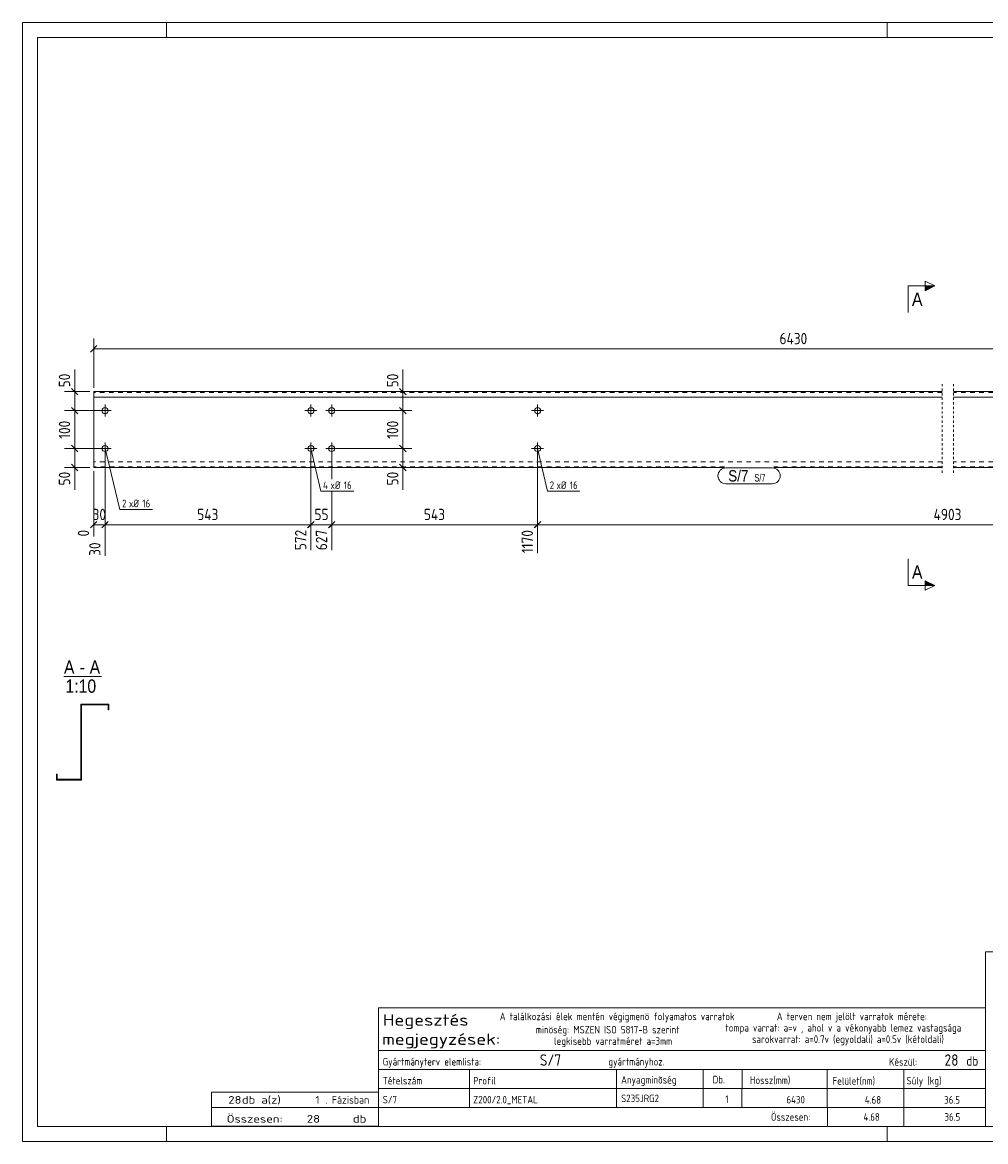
# Model space of a CAD drawing. Header units: millimetres. Extents: x 1 to 419, y 1 to 296.
# Tile 1 of 2: x 1 to 255, y 1 to 296. Entities that reach past the tile are written whole.
import ezdxf

# ---------------------------------------------------------------- set-up
doc = ezdxf.new("R2010")
doc.units = ezdxf.units.MM
doc.header["$LTSCALE"] = 0.6
for name, pattern in [('XKITLINE00', [0]), ('XKITLINE01', [4, 1, -1, 1, -1]), ('XKITLINE02', [4, 2, -2])]:
    doc.linetypes.add(name, pattern=pattern)
for name, color, linetype, lineweight in [('Bolt', 7, 'Continuous', 0), ('BoltMark', 3, 'Continuous', 0), ('DrawingSheet', 5, 'Continuous', 0), ('OtherObjectType', 1, 'Continuous', 0), ('Part', 2, 'Continuous', 0), ('PartMark', 3, 'Continuous', 0), ('Section', 6, 'Continuous', 0), ('Z-DIMENSIONS', 1, 'Continuous', 0)]:
    doc.layers.add(name, color=color, linetype=linetype, lineweight=lineweight)
doc.styles.add('ARIAL', font='ARIAL.TTF')
doc.styles.add('ISOCPEUR', font='ISOCPEUR.TTF')
doc.styles.add('ROMSIM', font='ARIAL.TTF')

msp = doc.modelspace()

# ---------------------------------------------------------------- hatches: boundary and pattern name
at = {"layer": 'Section'}
for points in [[(239, 226.53), (241.5, 226.53), (239, 225.28)], [(239, 148.85), (241.5, 147.6), (239, 147.6)]]:
    msp.add_hatch(color=6, dxfattribs=at).paths.add_polyline_path(points, flags=17)

# ---------------------------------------------------------------- linework, layer by layer
at = {"layer": 'Bolt', "color": 4, "linetype": 'XKITLINE00', "lineweight": 0}
for p, q in [((22.8, 192.08), (22.8, 195.28)), ((77.05, 192.08), (77.05, 195.28)), ((82.55, 192.08), (82.55, 195.28)), ((136.8, 192.08), (136.8, 195.28)), ((24.4, 193.68), (21.2, 193.68)), ((78.65, 193.68), (75.45, 193.68)), ((84.15, 193.68), (80.95, 193.68)), ((138.4, 193.68), (135.2, 193.68)), ((24.4, 183.68), (21.2, 183.68)), ((22.8, 182.08), (22.8, 185.28)), ((78.65, 183.68), (75.45, 183.68)), ((77.05, 182.08), (77.05, 185.28)), ((84.15, 183.68), (80.95, 183.68)), ((82.55, 182.08), (82.55, 185.28)), ((138.4, 183.68), (135.2, 183.68)), ((136.8, 182.08), (136.8, 185.28))]:
    msp.add_line(p, q, dxfattribs=at)
for centre in [(22.8, 193.68), (77.05, 193.68), (82.55, 193.68), (136.8, 193.68), (22.8, 183.68), (77.05, 183.68), (82.55, 183.68), (136.8, 183.68)]:
    msp.add_circle(centre, 0.8, dxfattribs=at)
at = {"layer": 'BoltMark', "color": 4, "linetype": 'XKITLINE00', "lineweight": 0}
for p, q in [((22.8, 183.68), (26.68, 167.59)), ((77.05, 183.68), (79.64, 172.42)), ((136.8, 183.68), (139.39, 172.42)), ((79.64, 172.42), (88.4, 172.42)), ((139.39, 172.42), (147.98, 172.42)), ((26.68, 167.59), (35.27, 167.59))]:
    msp.add_line(p, q, dxfattribs=at)
at = {"layer": 'DrawingSheet', "color": 2, "linetype": 'XKITLINE00', "lineweight": 0}
for p, q in [((419, 296), (1, 296)), ((1, 296), (1, 1)), ((39, 292), (39, 296)), ((229, 292), (229, 296)), ((39, 1), (39, 5)), ((229, 1), (229, 5)), ((1, 1), (419, 1))]:
    msp.add_line(p, q, dxfattribs=at)
at = {"layer": 'DrawingSheet', "color": 3, "linetype": 'XKITLINE00', "lineweight": 0}
for p, q in [((415, 292), (5, 292)), ((5, 292), (5, 5)), ((5, 5), (415, 5))]:
    msp.add_line(p, q, dxfattribs=at)
at = {"layer": 'OtherObjectType', "color": 6, "linetype": 'XKITLINE00', "lineweight": 0}
msp.add_line((11.96, 123.56), (21.84, 123.56), dxfattribs=at)
at = {"layer": 'OtherObjectType', "color": 7, "linetype": 'XKITLINE00', "lineweight": 0}
for p, q in [((254.84, 51.05), (254.84, 6.75)), ((254.84, 51.05), (415, 51.05)), ((94.84, 25), (94.84, 36.25)), ((94.84, 36.25), (254.84, 36.25)), ((254.84, 36.25), (254.84, 25)), ((94.84, 25), (254.84, 25)), ((94.84, 25), (254.84, 25)), ((94.84, 25), (94.84, 20)), ((254.84, 25), (254.84, 20)), ((94.84, 20), (254.84, 20)), ((94.84, 20), (94.84, 15)), ((118.84, 20), (118.84, 15)), ((157.61, 15), (157.61, 20)), ((180.5, 20), (180.5, 15)), ((190.7, 20), (190.7, 15.12)), ((213.15, 20), (213.15, 15)), ((233.33, 20), (233.33, 15)), ((254.84, 20), (254.84, 15)), ((94.84, 15), (254.84, 15)), ((94.84, 15), (94.84, 10)), ((118.84, 15), (118.84, 10)), ((157.61, 10), (157.61, 15)), ((180.5, 15), (180.5, 10)), ((190.67, 15), (190.67, 10)), ((213.18, 15), (213.18, 10)), ((233.33, 15), (233.33, 10)), ((254.84, 15), (254.84, 10)), ((50.84, 10), (50.84, 14)), ((50.84, 14), (94.84, 14)), ((94.84, 10), (94.84, 14)), ((50.84, 10), (94.84, 10)), ((50.85, 5.02), (50.84, 9.99)), ((50.84, 9.98), (94.74, 9.98)), ((94.84, 10), (254.84, 10)), ((94.84, 10), (94.84, 5)), ((213.19, 10), (213.19, 5)), ((233.31, 10), (233.31, 5)), ((254.84, 10), (254.84, 5)), ((50.89, 5.03), (94.79, 5.03)), ((94.84, 5), (254.84, 5))]:
    msp.add_line(p, q, dxfattribs=at)
at = {"layer": 'Part', "color": 2, "linetype": 'XKITLINE01', "lineweight": 0}
for p, q in [((243.44, 200.68), (243.44, 176.68)), ((246.44, 200.68), (246.44, 176.68))]:
    msp.add_line(p, q, dxfattribs=at)
at = {"layer": 'Part', "color": 2, "linetype": 'XKITLINE00', "lineweight": 0}
for p, q in [((243.44, 198.68), (19.8, 198.68)), ((19.8, 198.68), (19.8, 178.68)), ((388.83, 198.68), (246.44, 198.68)), ((243.44, 197.18), (19.8, 197.18)), ((388.83, 197.18), (246.44, 197.18)), ((186.06, 178.68), (19.8, 178.68)), ((243.44, 178.68), (199.06, 178.68)), ((388.83, 178.68), (246.44, 178.68)), ((16.4, 96.51), (16.4, 116.31)), ((16.4, 116.31), (23.8, 116.31)), ((23.6, 116.11), (16.6, 116.11)), ((16.6, 116.11), (16.6, 96.31)), ((23.6, 114.81), (23.6, 116.11)), ((23.8, 116.31), (23.8, 114.81)), ((23.8, 114.81), (23.6, 114.81)), ((10, 96.31), (10, 97.81)), ((10, 97.81), (10.2, 97.81)), ((10.2, 97.81), (10.2, 96.51)), ((16.6, 96.31), (10, 96.31)), ((10.2, 96.51), (16.4, 96.51))]:
    msp.add_line(p, q, dxfattribs=at)
at = {"layer": 'Part', "color": 7, "linetype": 'XKITLINE02', "lineweight": 0}
for p, q in [((243.44, 198.48), (19.8, 198.48)), ((388.83, 198.48), (246.44, 198.48)), ((243.44, 180.18), (19.8, 180.18)), ((388.83, 180.18), (246.44, 180.18)), ((186.06, 178.88), (19.8, 178.88)), ((243.44, 178.88), (199.06, 178.88)), ((388.83, 178.88), (246.44, 178.88))]:
    msp.add_line(p, q, dxfattribs=at)
at = {"layer": 'Part', "color": 11, "linetype": 'XKITLINE00', "lineweight": 0}
for p, q in [((16.4, 115.1), (16.6, 115.3)), ((17.4, 116.11), (17.6, 116.31)), ((23.59, 116.1), (23.8, 116.31)), ((16.4, 108.91), (16.6, 109.11)), ((16.4, 105.81), (16.6, 106.01)), ((16.4, 99.61), (16.6, 99.81)), ((13.09, 96.31), (13.29, 96.51)), ((16.19, 96.31), (16.4, 96.51)), ((16.4, 96.51), (16.6, 96.71))]:
    msp.add_line(p, q, dxfattribs=at)
at = {"layer": 'PartMark', "color": 7, "linetype": 'XKITLINE00', "lineweight": 0}
for p, q in [((186.46, 178.58), (198.66, 178.58)), ((186.46, 174.38), (198.66, 174.38))]:
    msp.add_line(p, q, dxfattribs=at)
for centre, start, end in [((186.46, 176.48), 90, 270), ((198.66, 176.48), 270, 90)]:
    msp.add_arc(centre, 2.1, start, end, dxfattribs=at)
at = {"layer": 'Section', "color": 6, "linetype": 'XKITLINE00', "lineweight": 0}
for p, q in [((239, 225.28), (239, 227.78)), ((239, 227.78), (241.5, 226.53)), ((234.5, 226.53), (234.5, 219.53)), ((234.5, 226.53), (241.5, 226.53)), ((241.5, 226.53), (239, 225.28)), ((234.5, 147.6), (234.5, 154.6)), ((234.5, 147.6), (241.5, 147.6)), ((241.5, 147.6), (239, 148.85)), ((239, 148.85), (239, 146.35)), ((241.5, 147.6), (239, 146.35))]:
    msp.add_line(p, q, dxfattribs=at)
at = {"layer": 'Z-DIMENSIONS', "color": 7, "linetype": 'XKITLINE00', "lineweight": 0}
for p, q in [((19.8, 199.68), (19.8, 212.66)), ((20.65, 210.81), (18.95, 209.11)), ((19.8, 209.96), (388.83, 209.96)), ((14.8, 198.68), (14.8, 204.54)), ((14.8, 198.68), (14.8, 204.54)), ((101.3, 198.68), (101.3, 204.54)), ((101.3, 198.68), (101.3, 204.54)), ((18.8, 198.68), (12.1, 198.68)), ((13.95, 199.53), (15.65, 197.84)), ((14.8, 193.68), (14.8, 198.68)), ((135.8, 198.68), (98.6, 198.68)), ((100.45, 199.53), (102.14, 197.84)), ((101.3, 193.68), (101.3, 198.68)), ((21.8, 193.68), (12.1, 193.68)), ((21.8, 193.68), (12.1, 193.68)), ((13.95, 194.53), (15.65, 192.84)), ((13.95, 194.53), (15.65, 192.84)), ((14.8, 183.68), (14.8, 193.68)), ((83.55, 193.68), (103.7, 193.68)), ((83.55, 193.68), (103.7, 193.68)), ((100.45, 194.53), (102.14, 192.84)), ((100.45, 194.53), (102.14, 192.84)), ((101.3, 183.68), (101.3, 193.68)), ((21.8, 183.68), (12.1, 183.68)), ((21.8, 183.68), (12.1, 183.68)), ((13.95, 184.53), (15.65, 182.84)), ((13.95, 184.53), (15.65, 182.84)), ((14.8, 178.68), (14.8, 183.68)), ((83.55, 183.68), (103.7, 183.68)), ((83.55, 183.68), (103.7, 183.68)), ((100.45, 184.53), (102.14, 182.84)), ((100.45, 184.53), (102.14, 182.84)), ((101.3, 178.68), (101.3, 183.68)), ((22.8, 182.68), (22.8, 155.39)), ((22.8, 182.68), (22.8, 168.4)), ((77.05, 182.68), (77.05, 156.88)), ((77.05, 182.68), (77.05, 156.88)), ((82.55, 182.68), (82.55, 175.62)), ((82.55, 182.68), (82.55, 175.62)), ((136.8, 182.68), (136.8, 156.11)), ((136.8, 182.68), (136.8, 156.11)), ((18.8, 178.68), (12.1, 178.68)), ((13.95, 179.53), (15.65, 177.84)), ((14.8, 178.68), (14.8, 172.82)), ((14.8, 178.68), (14.8, 172.82)), ((19.8, 177.68), (19.8, 160.49)), ((135.8, 178.68), (98.6, 178.68)), ((100.45, 179.53), (102.14, 177.84)), ((101.3, 178.68), (101.3, 172.82)), ((101.3, 178.68), (101.3, 172.82)), ((82.55, 172.42), (82.55, 156.88)), ((82.55, 172.42), (82.55, 156.88)), ((20.65, 164.44), (18.95, 162.75)), ((19.8, 163.6), (22.8, 163.6)), ((23.65, 164.44), (21.95, 162.75)), ((23.4, 164.2), (21.95, 162.75)), ((22.8, 164.2), (22.8, 155.39)), ((22.8, 163.6), (77.05, 163.6)), ((77.65, 164.2), (76.2, 162.75)), ((77.9, 164.44), (76.35, 162.9)), ((77.05, 163.6), (82.55, 163.6)), ((83.4, 164.44), (81.7, 162.75)), ((83.4, 164.44), (81.85, 162.9)), ((82.55, 163.6), (136.8, 163.6)), ((137.65, 164.44), (135.95, 162.75)), ((137.65, 164.44), (136.1, 162.9)), ((136.8, 163.6), (353.08, 163.6))]:
    msp.add_line(p, q, dxfattribs=at)
at = {"layer": 'Z-DIMENSIONS', "color": 3}
for p in [(19.8, 209.96), (14.8, 198.68), (101.3, 198.68), (14.8, 193.68), (14.8, 193.68), (101.3, 193.68), (101.3, 193.68), (14.8, 183.68), (14.8, 183.68), (101.3, 183.68), (101.3, 183.68), (14.8, 178.68), (101.3, 178.68), (19.8, 163.6), (22.8, 163.6), (22.8, 163.6), (77.05, 163.6), (77.05, 163.6), (82.55, 163.6), (82.55, 163.6), (136.8, 163.6), (136.8, 163.6)]:
    msp.add_point(p, dxfattribs=at)

# ---------------------------------------------------------------- texts
at = {"layer": 'BoltMark', "color": 4, "style": 'ISOCPEUR', "width": 0.85}
for s, p in [('4', (80.24, 173.02)), ('xØ', (82.21, 173.02)), ('16', (85.73, 173.02)), ('2', (139.99, 173.02)), ('xØ', (141.79, 173.02)), ('16', (145.31, 173.02)), ('2', (27.28, 168.19)), ('xØ', (29.09, 168.19)), ('16', (32.61, 168.19))]:
    msp.add_text(s, height=2, dxfattribs=at).set_placement(p)
at = {"layer": 'OtherObjectType', "color": 6, "style": 'ARIAL', "width": 0.85}
for s, p in [('A', (11.96, 124.31)), ('A', (18.73, 124.31)), ('-', (16.12, 124.31)), ('1:10', (12.36, 119.31))]:
    msp.add_text(s, height=3.5, dxfattribs=at).set_placement(p)
at = {"layer": 'OtherObjectType', "color": 7, "style": 'ISOCPEUR'}
for s, height, width, p in [('Hegesztés', 3, 1.19, (95.99, 31.56)), ('A találkozási élek mentén végigmenö folyamatos varratok', 2, 0.85, (126.84, 33)), ('A terven nem jelölt varratok mérete:', 2, 0.85, (199.86, 33)), ('megjegyzések:', 3, 1.19, (95.84, 26.5)), ('minöség: MSZEN ISO 5817-B szerint', 2, 0.85, (136.34, 29.5)), ('tompa varrat: a=v , ahol v a vékonyabb lemez vastagsága', 2, 0.85, (186.34, 30)), ('legkisebb varratméret a=3mm', 2, 0.85, (141.16, 26.5)), ('sarokvarrat: a=0.7v (egyoldali) a=0.5v (kétoldali)', 2, 0.85, (193.34, 27)), ('db', 2.5, 0.85, (249.84, 21)), ('Gyártmányterv elemlista:                               gyártmányhoz.', 2, 0.85, (95.99, 21.06)), ('Készül:', 2, 0.85, (229.47, 21)), ('Tételszám', 2, 0.85, (95.99, 16.06)), ('Profil', 2, 0.85, (119.84, 16.06)), ('Anyagminõség', 2, 0.85, (158.83, 16.29)), ('Db.', 2, 0.85, (182.96, 16.35)), ('Hossz(mm)', 2, 0.85, (192.78, 16.2)), ('Felület(nm)', 2, 0.85, (214.56, 16)), ('Súly (kg)', 2, 0.85, (234.05, 16.06)), ('28', 2, 1.211571, (55.27, 11)), ('db a(z)', 2, 1.211571, (58.84, 11)), ('1', 2, 1.211571, (78.19, 11)), ('. Fázisban', 2, 0.935, (80.84, 11)), ('Összesen:', 2, 0.85, (198.33, 6.5)), ('Összesen:            db', 2, 1.211571, (54.84, 6)), ('28', 2, 1.211571, (75.99, 6))]:
    msp.add_text(s, height=height, dxfattribs=dict(at, width=width)).set_placement(p)
at = {"layer": 'OtherObjectType', "color": 5, "style": 'ISOCPEUR', "width": 0.85}
for s, height, p in [('S/7', 3, (137.38, 21)), ('28', 3, (244.09, 21)), ('S/7', 2, (95.99, 11.06)), ('Z200/2.0_METAL', 2, (119.84, 11.06)), ('S235JRG2', 2, (158.83, 11.4)), ('1', 2, (186.28, 11.17)), ('6430', 2, (202.41, 11.06)), ('4.68', 2, (223.06, 11)), ('36.5', 2, (243.99, 11)), ('4.68', 2, (222.72, 6.5)), ('36.5', 2, (244.06, 6.5))]:
    msp.add_text(s, height=height, dxfattribs=at).set_placement(p)
at = {"layer": 'PartMark', "color": 3, "style": 'ARIAL', "width": 0.85}
msp.add_text('S/7', height=3, dxfattribs=at).set_placement((187.06, 174.98))
at = {"layer": 'PartMark', "color": 1, "style": 'ROMSIM', "width": 0.6375}
msp.add_text('S/7', height=2, dxfattribs=at).set_placement((193.96, 174.98))
at = {"layer": 'Section', "color": 6, "style": 'ARIAL', "width": 0.85}
for p in [(235.5, 221.28), (235.5, 149.35)]:
    msp.add_text('A', height=3.5, dxfattribs=at).set_placement(p)
at = {"layer": 'Z-DIMENSIONS', "color": 3, "style": 'ISOCPEUR', "width": 0.85}
for s, p in [('6430', (200.58, 211.16)), ('30', (19.5, 164.8)), ('543', (47.09, 164.8)), ('55', (78, 164.8)), ('543', (106.84, 164.8)), ('4903', (241.2, 164.8))]:
    msp.add_text(s, height=3, dxfattribs=at).set_placement(p)
for s, p in [('50', (13.6, 199.81)), ('50', (100.1, 199.81)), ('100', (13.6, 186.23)), ('100', (100.1, 186.23)), ('50', (13.6, 173.95)), ('50', (100.1, 173.95)), ('0', (18.6, 160.49)), ('572', (75.85, 156.88)), ('627', (81.35, 156.88)), ('1170', (135.6, 156.11)), ('30', (21.6, 155.39))]:
    msp.add_text(s, height=3, rotation=90.0002, dxfattribs=at).set_placement(p)

doc.saveas('drawing.dxf')
